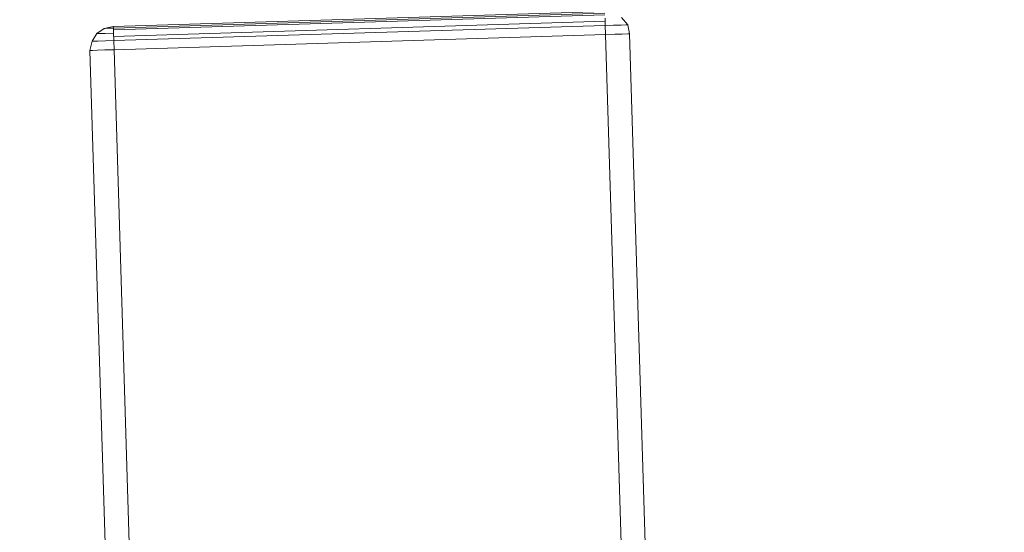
# Model space of a CAD drawing. Extents: x 147111805 to 147230536, y 410950310 to 411028142.
# Tile 37 of 85: x 147160834 to 147161084, y 410975916 to 410976047. Entities that reach past the tile are written whole.
import ezdxf

# ---------------------------------------------------------------- set-up
doc = ezdxf.new("R2010")
doc.units = 0
doc.header["$LTSCALE"] = 100
doc.layers.add('T--A9041--_VERHARDINGEN_Tegels', color=9, linetype='Continuous', transparency=0.3)
doc.layers.add('T--L9071--_TERREINMEUBILAIR_Stoelen', color=1, linetype='Continuous')

# ---------------------------------------------------------------- blocks, each defined once
blk = doc.blocks.new('Picknicktafel 180x160cm')
at = {"layer": 'T--L9071--_TERREINMEUBILAIR_Stoelen', "lineweight": 0}
for p, q in [((6.12, 1432.06), (1794.09, 1432.06)), ((1794.09, 1432.06), (6.12, 1432.06)), ((1794.09, 1432.06), (6.12, 1432.06)), ((1794.09, 1432.06), (6.12, 1432.06)), ((1794.09, 1431.43), (1794.09, 1432.06)), ((1794.09, 1432.06), (1796.41, 1431.43)), ((1796.41, 1431.43), (1794.09, 1432.06)), ((1794.09, 1432.06), (1794.09, 1431.43)), ((1794.09, 1430.16), (1794.09, 1431.43)), ((1794.09, 1431.43), (1794.09, 1430.16)), ((1796.41, 1431.43), (1798.31, 1430.16)), ((1798.31, 1430.16), (1796.41, 1431.43)), ((1796.41, 1431.43), (1796.41, 1431.01)), ((1796.41, 1431.01), (1796.41, 1431.43)), ((1794.09, 1428.26), (1794.09, 1430.16)), ((1794.09, 1430.16), (1794.09, 1428.26)), ((1796.41, 1431.01), (1796.41, 1429.95)), ((1796.41, 1429.95), (1796.41, 1431.01)), ((1796.41, 1429.95), (1796.41, 1428.05)), ((1796.41, 1428.05), (1796.41, 1429.95)), ((1798.31, 1430.16), (1799.58, 1428.26)), ((1799.58, 1428.26), (1798.31, 1430.16)), ((1798.31, 1430.16), (1798.31, 1429.74)), ((1798.31, 1429.74), (1798.31, 1430.16)), ((1798.31, 1429.74), (1798.31, 1428.05)), ((1798.31, 1428.05), (1798.31, 1429.74)), ((1794.09, 1425.94), (1794.09, 1428.26)), ((1794.09, 1428.26), (1794.09, 1425.94)), ((1796.41, 1428.05), (1796.41, 1425.94)), ((1796.41, 1425.94), (1796.41, 1428.05)), ((1798.31, 1428.05), (1798.31, 1425.94)), ((1798.31, 1425.94), (1798.31, 1428.05)), ((1799.58, 1428.26), (1800, 1425.94)), ((1800, 1425.94), (1799.58, 1428.26)), ((1799.58, 1428.26), (1799.58, 1428.05)), ((1799.58, 1428.05), (1799.58, 1428.26)), ((1799.58, 1428.05), (1799.58, 1427.21)), ((1799.58, 1427.21), (1799.58, 1428.05)), ((1799.58, 1427.21), (1799.58, 1425.94)), ((1799.58, 1425.94), (1799.58, 1427.21)), ((6.12, 1425.94), (1794.09, 1425.94)), ((6.12, 1425.94), (1794.09, 1425.94)), ((1794.09, 1425.94), (6.12, 1425.94)), ((1794.09, 1425.94), (6.12, 1425.94)), ((1794.09, 1425.94), (1794.09, 1300.97)), ((1796.41, 1425.94), (1794.09, 1425.94)), ((1794.09, 1425.94), (1796.41, 1425.94)), ((1794.09, 1300.97), (1794.09, 1425.94)), ((1798.31, 1425.94), (1796.41, 1425.94)), ((1796.41, 1425.94), (1798.31, 1425.94)), ((1796.41, 1425.94), (1796.41, 1300.97)), ((1797.47, 1300.97), (1797.47, 1425.94)), ((1799.58, 1425.94), (1798.31, 1425.94)), ((1798.31, 1425.94), (1799.58, 1425.94)), ((1799.16, 1425.94), (1799.16, 1300.97)), ((1800, 1425.94), (1799.58, 1425.94)), ((1799.58, 1425.94), (1800, 1425.94)), ((1799.58, 1300.97), (1799.58, 1425.94)), ((1800, 1300.97), (1800, 1425.94)), ((1800, 1425.94), (1800, 1300.97)), ((1800, 1425.94), (1800, 1300.97)), ((6.12, 1300.97), (1794.09, 1300.97)), ((6.12, 1300.97), (1794.09, 1300.97)), ((1794.09, 1300.97), (6.12, 1300.97)), ((1794.09, 1300.97), (6.12, 1300.97)), ((1794.09, 1298.65), (1794.09, 1300.97)), ((1794.09, 1300.97), (1796.41, 1300.97)), ((1796.41, 1300.97), (1794.09, 1300.97)), ((1794.09, 1300.97), (1794.09, 1298.65)), ((1794.09, 1296.75), (1794.09, 1298.65)), ((1794.09, 1298.65), (1794.09, 1296.75)), ((1796.41, 1300.97), (1798.31, 1300.97)), ((1798.31, 1300.97), (1796.41, 1300.97)), ((1796.41, 1300.97), (1796.41, 1298.86)), ((1796.41, 1298.86), (1796.41, 1300.97)), ((1796.41, 1298.86), (1796.41, 1296.96)), ((1796.41, 1296.96), (1796.41, 1298.86)), ((1794.09, 1295.27), (1794.09, 1296.75)), ((1794.09, 1296.75), (1794.09, 1295.27)), ((1796.41, 1296.96), (1796.41, 1295.7)), ((1796.41, 1295.7), (1796.41, 1296.96)), ((1796.41, 1295.27), (1798.31, 1296.75)), ((1798.31, 1296.75), (1796.41, 1295.27)), ((6.12, 1294.85), (1794.09, 1294.85)), ((6.12, 1294.85), (1794.09, 1294.85)), ((1794.09, 1294.85), (6.12, 1294.85)), ((1794.09, 1294.85), (6.12, 1294.85)), ((1794.09, 1294.85), (1794.09, 1295.27)), ((1794.09, 1294.85), (1796.41, 1295.27)), ((1796.41, 1295.27), (1794.09, 1294.85)), ((1794.09, 1295.27), (1794.09, 1294.85)), ((1796.41, 1295.7), (1796.41, 1295.27)), ((1796.41, 1295.27), (1796.41, 1295.7))]:
    blk.add_line(p, q, dxfattribs=at)

msp = doc.modelspace()

# ---------------------------------------------------------------- hatches: boundary and pattern name
at = {"layer": 'T--A9041--_VERHARDINGEN_Tegels'}
h = msp.add_hatch(dxfattribs=at)
h.set_pattern_fill('ANSI37', color=256, scale=200, angle=45)
h.paths.add_polyline_path([(147171124.62, 410978496.78), (147171124.62, 410985174.11), (147175311.82, 410985174.11), (147179724.02, 410985174.11), (147179724.02, 410987548.17), (147175674.62, 410987550.95), (147175674.62, 410986269.38), (147173554.62, 410986269.38), (147173554.62, 410986569.38), (147175374.62, 410986569.38), (147175374.62, 410989649.38), (147175374.62, 410993004.29), (147173550.82, 410993004.29), (147173550.82, 410993134.34), (147165980.82, 410993134.34), (147159696.06, 410993137.17), (147159704.98, 410992687.69), (147159705.67, 410992652.7), (147159710.63, 410990922.45), (147159740.01, 410990923.04), (147159789.32, 410988438.53), (147159881.8, 410983779.44), (147160071.93, 410974201.33), (147160091.77, 410973201.53), (147160156.27, 410969952.17), (147160833.64, 410969965.61), (147162965.72, 410970007.93), (147169999.33, 410970147.55), (147172541.33, 410970198.01), (147177217.91, 410970290.83), (147177327.89, 410970293.02), (147177280.26, 410972692.54), (147177850.15, 410972703.86), (147179529.82, 410972737.2), (147180789.56, 410972762.42), (147181028.88, 410972767.33), (147181031.04, 410975911.55), (147179805.65, 410975912.4), (147178580.26, 410975912.4), (147178580.26, 410979449.11), (147177580.26, 410979449.11), (147177580.26, 410977681.17), (147177580.26, 410975913.24), (147171124.62, 410975913.24)])
h.paths.add_polyline_path([(147165184.98, 410982437.84), (147164184.98, 410982437.84), (147164184.98, 410983437.84), (147165184.98, 410983437.84)], flags=16)

# ---------------------------------------------------------------- block references
at = {"layer": 'T--L9071--_TERREINMEUBILAIR_Stoelen', "rotation": 91.75940092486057}
msp.add_blockref('Picknicktafel 180x160cm', (147162338.23, 410974289.75), dxfattribs=at)

doc.saveas('drawing.dxf')
